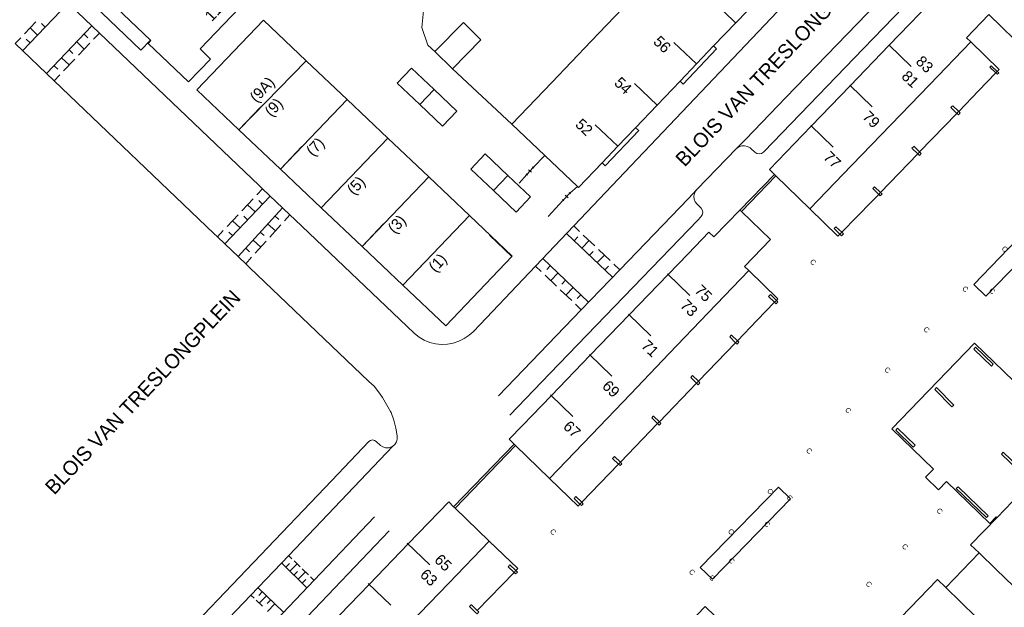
# Model space of a CAD drawing. Header units: metres. Extents: x 134994 to 136506, y 457393 to 459006.
# Tile 78 of 171: x 135147 to 135242, y 457998 to 458054. Entities that reach past the tile are written whole.
import ezdxf
from ezdxf.enums import TextEntityAlignment as Align

# ---------------------------------------------------------------- set-up
doc = ezdxf.new("R2010")
doc.units = ezdxf.units.M
for name, color, linetype, lineweight in [('B-WE-KG_BEBOUWING', 251, 'Continuous', 20), ('B-WE-KG_BEBOUWING TUSSENMUUR', 251, 'Continuous', 5), ('B-WE-KG_HUISNR', 251, 'Continuous', 5), ('B-WE-KG_ONDERGROND_REST', 251, 'Continuous', 5), ('B-WE-KG_STRAATNAAM', 251, 'Continuous', 5), ('N-WE-KG_BEBOUWING', 250, 'Continuous', 13)]:
    doc.layers.add(name, color=color, linetype=linetype, lineweight=lineweight)
doc.styles.add('Styledgn000', font='dgn000.shx')

msp = doc.modelspace()

# ---------------------------------------------------------------- linework, layer by layer
at = {"layer": 'B-WE-KG_BEBOUWING', "flags": 128}
for points in [[(135143.897, 458067.127), (135142.981, 458066.211), (135158.761, 458051.121), (135159.684, 458052.085)], [(135143.897, 458067.127), (135147.788, 458063.419), (135151.776, 458059.62), (135155.763, 458055.82), (135159.684, 458052.085), (135159.724, 458052.047), (135159.47, 458051.75), (135163.342, 458048.077), (135163.35, 458048.07), (135165.467, 458050.265), (135164.45, 458051.24), (135170.52, 458057.59), (135168.171, 458059.821), (135168.025, 458059.668), (135166.571, 458058.141), (135166.931, 458057.811), (135166.769, 458057.64), (135165.61, 458058.77), (135164.674, 458057.814), (135165.861, 458056.681), (135166.769, 458057.64)], [(135245.73, 458067.194), (135237.508, 458058.679), (135236.817, 458057.962), (135236.748, 458057.89), (135237.224, 458057.431), (135236.069, 458056.233), (135235.076, 458055.201), (135234.594, 458055.663), (135232.612, 458053.604), (135230.666, 458051.589), (135226.919, 458047.709), (135223.171, 458043.828), (135222.358, 458042.987), (135219.143, 458039.66), (135219.627, 458039.195), (135219.778, 458039.049), (135223.037, 458035.902), (135227.061, 458040.068), (135230.809, 458043.948), (135234.557, 458047.829), (135238.496, 458051.906), (135238.072, 458052.315), (135240.212, 458054.536), (135243.918, 458050.946)], [(135205.804, 458055.933), (135202.031, 458051.982), (135198.258, 458048.03), (135194.411, 458044.001), (135197.58, 458041), (135200.703, 458038.043), (135200.821, 458037.931), (135203.091, 458040.311), (135203.381, 458040.021), (135206.591, 458043.411), (135206.296, 458043.671), (135208.366, 458045.842), (135210.565, 458048.147), (135212.137, 458049.795), (135213.787, 458051.525), (135215.908, 458053.748), (135218.054, 458055.998)], [(135223.037, 458035.902), (135225.731, 458033.256), (135225.923, 458033.453), (135226.096, 458033.633), (135228.983, 458036.589), (135229.649, 458037.278), (135229.799, 458037.133), (135229.973, 458037.313), (135229.822, 458037.459), (135229.792, 458037.427), (135229.649, 458037.278), (135229.079, 458037.828), (135229.223, 458037.977), (135229.253, 458038.008), (135229.822, 458037.459), (135233.403, 458041.166), (135233.54, 458041.308), (135233.566, 458041.363), (135237.156, 458045.053), (135236.582, 458045.607), (135236.714, 458045.744), (135236.755, 458045.787), (135237.331, 458045.232), (135239.237, 458047.206), (135240.911, 458048.938), (135241.023, 458049.081), (135241.228, 458049.267), (135238.496, 458051.906)], [(135210.565, 458048.147), (135210.861, 458047.861), (135214.081, 458051.241), (135213.787, 458051.525)], [(135198.028, 458009.993), (135200.765, 458007.351), (135200.948, 458007.541), (135201.122, 458007.721), (135204.656, 458011.383), (135204.813, 458011.545), (135204.83, 458011.563), (135208.401, 458015.264), (135208.56, 458015.428), (135208.575, 458015.444), (135212.153, 458019.152), (135211.587, 458019.698), (135211.741, 458019.857), (135211.761, 458019.878), (135212.327, 458019.332), (135215.902, 458023.037), (135216.053, 458023.193), (135216.076, 458023.217), (135217.975, 458025.185), (135219.65, 458026.921), (135219.824, 458027.101), (135219.966, 458027.248), (135217.157, 458029.958), (135213.261, 458025.892), (135209.529, 458021.996), (135205.796, 458018.1), (135202.063, 458014.204), (135198.028, 458009.993), (135194.769, 458013.154), (135194.618, 458013.3), (135194.144, 458013.759), (135195.428, 458015.084), (135198.191, 458017.947), (135201.937, 458021.829), (135205.684, 458025.712), (135209.431, 458029.594), (135211.348, 458031.581), (135213.345, 458033.645), (135213.821, 458033.183), (135216.313, 458035.764), (135216.464, 458035.618), (135219.248, 458032.93), (135216.754, 458030.347), (135217.157, 458029.958)], [(135247.375, 458035.165), (135246.186, 458036.291), (135238.774, 458028.626), (135239.933, 458027.494), (135247.375, 458035.165)], [(135184.593, 457996.072), (135188.341, 457999.954), (135192.235, 458003.987), (135188.967, 458007.139), (135188.816, 458007.285), (135188.343, 458007.745), (135184.449, 458003.716), (135180.7, 457999.836), (135176.95, 457995.956)], [(135245.882, 457996.478), (135240.929, 458001.266), (135239.283, 458002.851), (135238.48, 458003.626), (135241.02, 458006.252), (135242.515, 458007.799)], [(135191.084, 457997.328), (135194.614, 458000.981), (135194.788, 458001.161), (135194.966, 458001.345), (135192.235, 458003.987)], [(135222.847, 457987.322), (135222.821, 457987.347), (135224.96, 457989.57), (135230.038, 457994.847), (135235.295, 458000.309), (135236.087, 457999.537), (135244.751, 457991.087), (135245.032, 457991.379), (135245.103, 457991.306), (135244.824, 457991.016), (135244.341, 457990.513), (135245.066, 457989.807), (135248.716, 457993.545)], [(135205.066, 457989.47), (135212.983, 457997.723), (135222.4, 457988.63)]]:
    msp.add_lwpolyline(points, dxfattribs=at)
for points in [[(135187.021, 458050.991), (135189.751, 458053.771), (135191.441, 458052.111), (135188.711, 458049.331)], [(135240.329, 458049.499), (135240.455, 458049.63), (135241.023, 458049.081), (135241.174, 458048.935), (135241.049, 458048.805), (135240.911, 458048.938)], [(135237.331, 458045.232), (135237.475, 458045.093), (135237.302, 458044.913), (135237.156, 458045.053), (135237.289, 458045.189)], [(135233.015, 458041.895), (135233.566, 458041.363), (135233.734, 458041.201), (135233.558, 458041.017), (135233.403, 458041.166), (135232.838, 458041.711), (135232.975, 458041.854)], [(135215.334, 458023.585), (135215.485, 458023.742), (135215.508, 458023.765), (135216.076, 458023.217), (135216.227, 458023.071), (135216.054, 458022.891), (135215.902, 458023.037)], [(135212.327, 458019.332), (135212.306, 458019.311), (135212.153, 458019.152), (135212.307, 458019.004), (135212.48, 458019.184)], [(135207.839, 458015.806), (135207.998, 458015.971), (135208.013, 458015.986), (135208.575, 458015.444), (135208.732, 458015.292), (135208.558, 458015.112), (135208.401, 458015.264)], [(135204.089, 458011.93), (135204.246, 458012.093), (135204.263, 458012.11), (135204.83, 458011.563), (135204.983, 458011.416), (135204.809, 458011.236), (135204.656, 458011.383)], [(135221.165, 458008.042), (135220.012, 458009.179), (135212.512, 458001.452), (135213.679, 458000.318)], [(135190.517, 457997.875), (135190.505, 457997.862), (135190.343, 457997.695), (135190.91, 457997.148), (135191.063, 457997), (135191.237, 457997.181), (135191.084, 457997.328)]]:
    msp.add_lwpolyline(points, close=True, dxfattribs=at)
at = {"layer": 'B-WE-KG_BEBOUWING'}
for points in [[(135203.091, 458040.311), (135204.596, 458041.889), (135206.296, 458043.671)], [(135247.06, 458010.831), (135246.147, 458011.712), (135248.272, 458013.914), (135238.858, 458022.995), (135230.916, 458014.761), (135234.911, 458010.908), (135234.147, 458010.116), (135235.399, 458008.908), (135236.163, 458009.7), (135240.323, 458005.687), (135240.941, 458006.328), (135241.02, 458006.252)], [(135239.283, 458002.851), (135236.087, 457999.537)]]:
    msp.add_lwpolyline(points, dxfattribs=at)
for points in [[(135225.369, 458033.987), (135225.923, 458033.453), (135226.089, 458033.293), (135226.263, 458033.472), (135226.096, 458033.633), (135225.542, 458034.167)], [(135219.075, 458027.476), (135219.65, 458026.921), (135219.795, 458026.781), (135219.969, 458026.962), (135219.824, 458027.101), (135219.249, 458027.656)], [(135240.471, 458020.777), (135238.778, 458022.421), (135238.951, 458022.6), (135240.645, 458020.958)], [(135236.676, 458016.865), (135236.85, 458017.045), (135235.215, 458018.735), (135235.041, 458018.555)], [(135232.969, 458013.004), (135231.278, 458014.636), (135231.452, 458014.816), (135233.143, 458013.184)], [(135243.739, 458010.128), (135243.912, 458010.308), (135241.605, 458012.527), (135241.432, 458012.348)], [(135240.16, 458006.428), (135239.988, 458006.249), (135237.102, 458009.021), (135237.277, 458009.202)], [(135200.379, 458008.09), (135200.948, 458007.541), (135201.099, 458007.395), (135201.273, 458007.575), (135201.122, 458007.721), (135200.553, 458008.27)], [(135194.226, 458001.703), (135194.052, 458001.523), (135194.614, 458000.981), (135194.772, 458000.829), (135194.946, 458001.009), (135194.788, 458001.161)]]:
    msp.add_lwpolyline(points, close=True, dxfattribs=at)
at = {"layer": 'B-WE-KG_BEBOUWING TUSSENMUUR'}
for p, q in [((135215.907, 458053.749), (135213.737, 458055.82)), ((135212.136, 458049.796), (135209.966, 458051.867)), ((135230.612, 458051.642), (135232.769, 458049.557)), ((135208.365, 458045.843), (135206.195, 458047.914)), ((135226.863, 458047.763), (135229.02, 458045.678)), ((135168.192, 458043.478), (135170.257, 458045.655)), ((135204.594, 458041.89), (135202.424, 458043.961)), ((135223.113, 458043.884), (135225.27, 458041.799)), ((135172.182, 458039.693), (135174.247, 458041.87)), ((135176.1, 458035.977), (135178.165, 458038.154)), ((135180.018, 458032.261), (135182.083, 458034.438)), ((135194.419, 458031.31), (135192.255, 458033.358)), ((135183.937, 458028.544), (135186.002, 458030.721)), ((135209.363, 458029.66), (135211.52, 458027.575)), ((135205.613, 458025.781), (135207.77, 458023.696)), ((135201.863, 458021.901), (135204.02, 458019.816)), ((135198.113, 458018.022), (135200.27, 458015.937)), ((135184.364, 458003.798), (135186.521, 458001.713)), ((135180.614, 457999.919), (135182.771, 457997.834))]:
    msp.add_line(p, q, dxfattribs=at)
at = {"layer": 'B-WE-KG_ONDERGROND_REST'}
for p, q in [((135200.347, 458034.251), (135227.834, 458063.155)), ((135154.795, 458052.756), (135151.058, 458056.32)), ((135148.67, 458053.827), (135147.585, 458052.695)), ((135148.85, 458052.569), (135148.128, 458053.261)), ((135149.573, 458053.324), (135149.212, 458053.67)), ((135154.23, 458052.162), (135154.795, 458052.756)), ((135148.126, 458051.814), (135147.765, 458052.16)), ((135152.603, 458051.904), (135153.328, 458051.214)), ((135153.325, 458052.662), (135153.687, 458052.317)), ((135150.434, 458048.173), (135146.682, 458051.752)), ((135151.882, 458051.145), (135152.244, 458050.801)), ((135152.786, 458050.646), (135153.869, 458051.783)), ((135151.16, 458050.387), (135151.884, 458049.698)), ((135151.343, 458049.129), (135152.426, 458050.266)), ((135150.438, 458049.629), (135150.8, 458049.284)), ((135188.711, 458049.331), (135194.411, 458044.001)), ((135150.434, 458048.173), (135150.982, 458048.75)), ((135212.184, 458037.739), (135215.995, 458041.675)), ((135217.404, 458041.644), (135217.75, 458041.313)), ((135196.46, 458039.85), (135197.58, 458041)), ((135195.85, 458039.18), (135196.46, 458039.85)), ((135196.46, 458039.85), (135195.85, 458039.18)), ((135196.021, 458039.637), (135196.289, 458039.393)), ((135196.393, 458039.911), (135196.527, 458039.789)), ((135195.116, 458038.36), (135195.85, 458039.18)), ((135195.783, 458039.241), (135195.917, 458039.119)), ((135173.088, 458035.308), (135170.467, 458037.808)), ((135199.99, 458037.39), (135200.703, 458038.043)), ((135168.479, 458035.7), (135169.554, 458036.84)), ((135170.461, 458036.344), (135170.097, 458036.687)), ((135197.898, 458035.138), (135199.35, 458036.73)), ((135199.284, 458036.794), (135199.416, 458036.666)), ((135199.35, 458036.73), (135199.99, 458037.39)), ((135199.99, 458037.39), (135199.35, 458036.73)), ((135199.538, 458037.188), (135199.802, 458036.932)), ((135199.924, 458037.454), (135200.056, 458037.326)), ((135169.744, 458035.584), (135169.017, 458036.27)), ((135212.554, 458035.99), (135212.199, 458036.321)), ((135167.046, 458034.18), (135168.121, 458035.32)), ((135169.028, 458034.824), (135168.664, 458035.167)), ((135171.647, 458035.206), (135172.018, 458034.871)), ((135168.311, 458034.064), (135167.583, 458034.75)), ((135170.945, 458034.431), (135171.687, 458033.76)), ((135172.213, 458034.341), (135171.16, 458033.179)), ((135200.347, 458034.251), (135196.678, 458030.393)), ((135200.347, 458034.251), (135200.899, 458033.724)), ((135166.126, 458033.204), (135166.688, 458033.8)), ((135168.84, 458030.615), (135166.126, 458033.204)), ((135167.594, 458033.304), (135167.23, 458033.647)), ((135170.244, 458033.656), (135170.614, 458033.321)), ((135199.659, 458033.53), (135204.078, 458029.318)), ((135200.396, 458032.828), (135200.74, 458033.188)), ((135201.268, 458033.374), (135202.372, 458032.32)), ((135168.84, 458032.106), (135169.211, 458031.771)), ((135169.542, 458032.881), (135170.283, 458032.21)), ((135170.81, 458032.791), (135169.757, 458031.629)), ((135201.132, 458032.126), (135201.82, 458032.847)), ((135202.741, 458031.97), (135203.845, 458030.916)), ((135169.406, 458031.241), (135168.84, 458030.615)), ((135201.762, 458026.928), (135197.369, 458031.117)), ((135201.869, 458031.424), (135202.213, 458031.784)), ((135202.605, 458030.722), (135203.293, 458031.443)), ((135191.354, 458024.795), (135196.678, 458030.393)), ((135197.227, 458029.869), (135196.678, 458030.393)), ((135198.101, 458030.419), (135197.756, 458030.057)), ((135203.342, 458030.02), (135203.686, 458030.38)), ((135204.214, 458030.566), (135204.766, 458030.039)), ((135198.691, 458028.473), (135197.593, 458029.52)), ((135198.833, 458029.721), (135198.142, 458028.997)), ((135199.565, 458029.023), (135199.22, 458028.661)), ((135200.297, 458028.325), (135199.607, 458027.6)), ((135200.156, 458027.077), (135199.058, 458028.124)), ((135201.03, 458027.627), (135200.684, 458027.264)), ((135201.071, 458026.204), (135200.522, 458026.728)), ((135179.941, 458020.025), (135180.68, 458019.32)), ((135188.816, 458007.285), (135194.618, 458013.3)), ((135188.967, 458007.139), (135194.769, 458013.154)), ((135172.276, 458001.888), (135174.709, 457999.507)), ((135172.685, 458001.489), (135173.035, 458001.846)), ((135172.967, 458002.612), (135173.286, 458002.3)), ((135173.08, 458001.102), (135173.78, 458001.817)), ((135173.484, 458002.107), (135174.076, 458001.527)), ((135173.475, 458000.715), (135173.825, 458001.073)), ((135173.87, 458000.329), (135174.57, 458001.043)), ((135174.274, 458001.333), (135174.866, 458000.753)), ((135174.265, 457999.942), (135174.615, 458000.299)), ((135175.064, 458000.56), (135175.4, 458000.231)), ((135172.47, 457997.165), (135170.019, 457999.524)), ((135170.435, 457999.124), (135170.088, 457998.764)), ((135169.641, 457998.5), (135169.34, 457998.79)), ((135170.445, 457997.727), (135169.842, 457998.307)), ((135170.837, 457998.737), (135170.143, 457998.017)), ((135171.239, 457998.35), (135170.892, 457997.99)), ((135171.64, 457997.964), (135170.947, 457997.243))]:
    msp.add_line(p, q, dxfattribs=at)
at = {"layer": 'B-WE-KG_ONDERGROND_REST', "flags": 128}
for points in [[(135187.021, 458050.991), (135186.34, 458051.61), (135185.77, 458053.31), (135185.96, 458055.2), (135197.781, 458067.542)], [(135218.611, 458041.346), (135222.116, 458044.977), (135228.191, 458051.268), (135241.615, 458065.18), (135242.729, 458066.312)], [(135215.995, 458041.675), (135216.877, 458042.562), (135220.739, 458046.566), (135232.479, 458058.727)], [(135151.782, 458055.63), (135147.407, 458051.063)], [(135149.714, 458048.867), (135154.072, 458053.446)], [(135154.795, 458052.756), (135170.14, 458038.12)], [(135147.224, 458052.317), (135146.682, 458051.752)], [(135165.784, 458033.53), (135150.434, 458048.173)], [(135215.995, 458041.675), (135216.221, 458041.837), (135216.487, 458041.931), (135216.768, 458041.946), (135217.043, 458041.883), (135217.288, 458041.745), (135217.404, 458041.644)], [(135217.75, 458041.313), (135217.945, 458041.203), (135218.17, 458041.166), (135218.393, 458041.209), (135218.589, 458041.326), (135218.611, 458041.346)], [(135219.627, 458039.195), (135216.313, 458035.764)], [(135219.778, 458039.049), (135216.464, 458035.618)], [(135169.913, 458037.22), (135170.467, 458037.808)], [(135170.14, 458038.12), (135170.467, 458037.808)], [(135204.766, 458030.039), (135211.37, 458036.894), (135212.184, 458037.739)], [(135212.199, 458036.321), (135212.028, 458036.547), (135211.927, 458036.813), (135211.903, 458037.096), (135211.959, 458037.374), (135212.09, 458037.626), (135212.184, 458037.739)], [(135166.85, 458032.514), (135171.191, 458037.118)], [(135172.365, 458035.998), (135168.116, 458031.306)], [(135212.573, 458035.119), (135212.694, 458035.306), (135212.741, 458035.523), (135212.709, 458035.742), (135212.602, 458035.937), (135212.554, 458035.99)], [(135173.088, 458035.308), (135172.564, 458034.729)], [(135173.088, 458035.308), (135173.593, 458034.826)], [(135173.593, 458034.826), (135184.306, 458024.609)], [(135194.215, 458016.073), (135198.056, 458020.064), (135212.27, 458034.8), (135212.573, 458035.119)], [(135166.126, 458033.204), (135165.784, 458033.53)], [(135168.84, 458030.615), (135169.237, 458030.236)], [(135169.237, 458030.236), (135179.941, 458020.025)], [(135201.071, 458026.204), (135204.766, 458030.039)], [(135193.118, 458017.949), (135201.071, 458026.204)], [(135184.306, 458024.609), (135185.044, 458023.905), (135185.497, 458023.555), (135185.994, 458023.272), (135186.526, 458023.061), (135187.081, 458022.927), (135187.651, 458022.87), (135188.222, 458022.894), (135188.785, 458022.997), (135189.328, 458023.178), (135189.84, 458023.432), (135190.312, 458023.756), (135190.684, 458024.09), (135191.354, 458024.795)], [(135182.965, 458013.086), (135183.169, 458013.272), (135183.31, 458013.508), (135183.379, 458013.775), (135183.38, 458013.96), (135183.39, 458014.08), (135183.271, 458014.845), (135183.073, 458015.594), (135182.8, 458016.319), (135182.75, 458016.43), (135181.98, 458017.76), (135181.606, 458018.333), (135181.167, 458018.858), (135180.68, 458019.32)], [(135182.965, 458013.086), (135182.809, 458013), (135182.543, 458012.929), (135182.268, 458012.937), (135182.006, 458013.023), (135181.78, 458013.18), (135181.36, 458013.54), (135181.208, 458013.653), (135181.023, 458013.696), (135180.836, 458013.659), (135180.68, 458013.55), (135177.12, 458009.81), (135162.05, 457994.07)], [(135172.969, 458002.61), (135182.965, 458013.086)], [(135181.22, 458006.321), (135175.403, 458000.229)], [(135182.636, 458004.976), (135181.27, 458003.56), (135167.59, 457989.22), (135165.3, 457986.8), (135165.151, 457986.676), (135164.965, 457986.621), (135164.772, 457986.646), (135164.605, 457986.745), (135164.17, 457987.12), (135163.955, 457987.281), (135163.703, 457987.373), (135163.434, 457987.386), (135163.174, 457987.32), (135162.944, 457987.181)], [(135169.332, 457998.798), (135172.969, 458002.61)], [(135175.403, 458000.229), (135171.783, 457996.438)], [(135162.36, 457991.49), (135169.332, 457998.798)]]:
    msp.add_lwpolyline(points, dxfattribs=at)
at = {"layer": 'N-WE-KG_BEBOUWING'}
for p, q in [((135170.546, 458054.008), (135164.147, 458047.314)), ((135174.663, 458050.103), (135168.192, 458043.478)), ((135183.397, 458047.953), (135184.779, 458049.399)), ((135185.574, 458045.888), (135186.956, 458047.334)), ((135178.581, 458046.387), (135172.182, 458039.693)), ((135187.751, 458043.823), (135189.133, 458045.269)), ((135182.499, 458042.671), (135176.1, 458035.977)), ((135191.842, 458041.156), (135190.46, 458039.71)), ((135186.417, 458038.955), (135180.018, 458032.261)), ((135194.019, 458039.091), (135192.637, 458037.645)), ((135196.196, 458037.026), (135194.814, 458035.58)), ((135190.336, 458035.238), (135183.937, 458028.544)), ((135194.453, 458031.333), (135188.054, 458024.639))]:
    msp.add_line(p, q, dxfattribs=at)
at = {"layer": 'N-WE-KG_BEBOUWING', "flags": 128}
for points in [[(135174.663, 458050.103), (135170.546, 458054.008)], [(135178.581, 458046.387), (135174.663, 458050.103)], [(135186.956, 458047.334), (135184.779, 458049.399)], [(135168.192, 458043.478), (135164.147, 458047.314)], [(135185.574, 458045.888), (135183.397, 458047.953)], [(135189.133, 458045.269), (135186.956, 458047.334)], [(135182.499, 458042.671), (135178.581, 458046.387)], [(135187.751, 458043.823), (135185.574, 458045.888)], [(135172.182, 458039.693), (135168.192, 458043.478)], [(135186.417, 458038.955), (135182.499, 458042.671)], [(135194.019, 458039.091), (135191.842, 458041.156)], [(135176.1, 458035.977), (135172.182, 458039.693)], [(135192.637, 458037.645), (135190.46, 458039.71)], [(135190.336, 458035.238), (135186.417, 458038.955)], [(135196.196, 458037.026), (135194.019, 458039.091)], [(135194.814, 458035.58), (135192.637, 458037.645)], [(135180.018, 458032.261), (135176.1, 458035.977)], [(135194.453, 458031.333), (135190.336, 458035.238)], [(135183.937, 458028.544), (135180.018, 458032.261)], [(135188.054, 458024.639), (135183.937, 458028.544)]]:
    msp.add_lwpolyline(points, dxfattribs=at)

# ---------------------------------------------------------------- texts
at = {"layer": 'B-WE-KG_HUISNR', "linetype": 'Continuous', "style": 'Styledgn000'}
for s, rotation, p in [('11/17', 46.3792, (135165.197, 458054.164)), ('83', 315.9717, (135233.499, 458050.312)), ('81', 315.9717, (135232.125, 458048.891)), ('(9A)', 46.515, (135169.496, 458046.378)), ('(9)', 46.515, (135170.93, 458045.018)), ('79', 315.9717, (135228.376, 458045.012)), ('(7)', 46.515, (135174.92, 458041.233)), ('77', 315.9717, (135224.626, 458041.133)), ('(5)', 46.515, (135178.838, 458037.517)), ('(3)', 46.515, (135182.756, 458033.801)), ('(1)', 46.5153, (135186.677, 458030.086)), ('75', 315.9717, (135212.25, 458028.33)), ('73', 315.9717, (135210.876, 458026.909)), ('71', 315.9717, (135207.126, 458023.03)), ('69', 315.9717, (135203.376, 458019.15)), ('67', 315.9717, (135199.626, 458015.271)), ('65', 315.9717, (135187.251, 458002.468)), ('63', 315.9717, (135185.877, 458001.047))]:
    msp.add_text(s, height=1.054, rotation=rotation, dxfattribs=at).set_placement(p, align=Align.MIDDLE_LEFT)
for s, p in [('56', (135209.418, 458051.14)), ('54', (135205.659, 458047.176)), ('52', (135201.924, 458043.188))]:
    msp.add_text(s, height=1.054, rotation=316.3622, dxfattribs=at).set_placement(p, align=Align.MIDDLE_RIGHT)
at = {"layer": 'B-WE-KG_HUISNR', "style": 'Styledgn000'}
for p in [(135241.766, 458032.024), (135223.348, 458030.762), (135237.974, 458028.186), (135240.549, 458028), (135234.246, 458024.283), (135230.493, 458020.414), (135226.724, 458016.53), (135222.973, 458012.647), (135219.229, 458008.754), (135221.105, 458008.131), (135235.501, 458006.874), (135218.933, 458005.604), (135198.374, 458004.871), (135215.467, 458004.883), (135232.179, 458003.441), (135215.521, 458002.098), (135211.716, 458001.006), (135213.652, 458000.452), (135228.702, 457999.848)]:
    msp.add_text('C', height=0.5, rotation=316.80588, dxfattribs=at).set_placement(p, align=Align.MIDDLE_CENTER)
at = {"layer": 'B-WE-KG_STRAATNAAM', "style": 'Styledgn000'}
for s, p in [('BLOIS VAN TRESLONGSTRAAT', (135211.006, 458039.833)), ('BLOIS VAN TRESLONGPLEIN', (135150.446, 458008.351))]:
    msp.add_text(s, height=1.4, rotation=46.40538, dxfattribs=at).set_placement(p)

doc.saveas('drawing.dxf')
